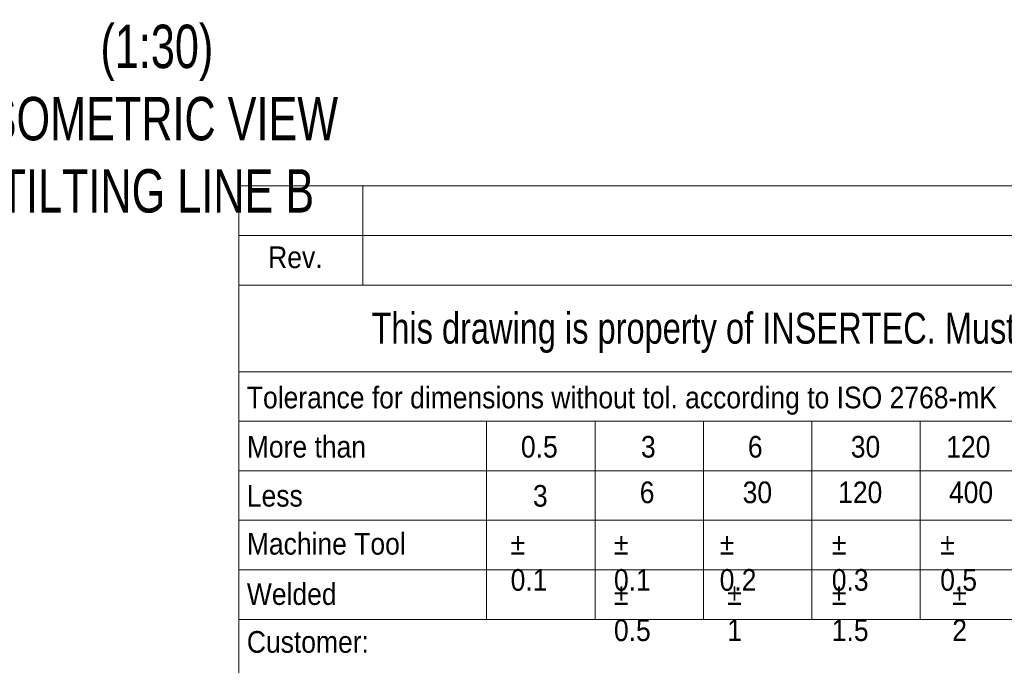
# Paper-space layout 'Hoja2' of a CAD drawing. Header units: millimetres. Extents: x 450 to 25135, y 150 to 17673.
# Tile 14 of 19: x 18999 to 21384, y 1539 to 3103. Entities that reach past the tile are written whole.
import ezdxf

# ---------------------------------------------------------------- set-up
doc = ezdxf.new("R2010")
doc.units = ezdxf.units.MM
doc.linetypes.add('SLD-Continua', pattern=[0])
doc.layers.add('COTAS', color=1, linetype='SLD-Continua')
doc.layers.add('SLD-0', color=179, linetype='SLD-Continua')
doc.styles.add('SLDTEXTSTYLE3', font='GOTHIC.TTF', dxfattribs={"width": 0.913})
doc.styles.add('SLDTEXTSTYLE4', font='ARIALN.TTF', dxfattribs={"width": 0.917722})
doc.styles.add('SLDTEXTSTYLE6', font='ARIALN.TTF', dxfattribs={"width": 0.87})

psp = doc.layouts.new('Hoja2')

# ---------------------------------------------------------------- linework, layer by layer
at = {"color": 7, "linetype": 'SLD-Continua', "lineweight": 18, "ltscale": 30}
for p, q in [((19530, 2700), (24930, 2700)), ((19530, 2700), (19530, 2580)), ((19830, 2700), (19830, 2460)), ((19530, 2580), (24930, 2580)), ((19530, 2580), (19530, 2460)), ((19530, 2460), (19530, 2250)), ((19530, 2460), (24930, 2460)), ((19530, 2250), (19530, 2130)), ((19530, 2250), (24930, 2250)), ((19530, 2130), (22230, 2130)), ((19530, 2130), (19530, 2010)), ((20130, 2130), (20130, 1650)), ((20392.5, 1650), (20392.5, 2130)), ((20655, 1650), (20655, 2130)), ((20917.5, 1650), (20917.5, 2130)), ((21180, 1650), (21180, 2130)), ((19530, 2010), (19530, 1890)), ((19530, 2010), (22230, 2010)), ((19530, 1890), (19530, 1770)), ((19530, 1890), (22230, 1890)), ((19530, 1770), (19530, 1650)), ((19530, 1770), (22230, 1770)), ((19530, 1650), (19530, 300)), ((19530, 1650), (20130, 1650)), ((20130, 1650), (20392.5, 1650)), ((20392.5, 1650), (20655, 1650)), ((20655, 1650), (20917.5, 1650)), ((20917.5, 1650), (21180, 1650)), ((21180, 1650), (21442.5, 1650))]:
    psp.add_line(p, q, dxfattribs=at)

# ---------------------------------------------------------------- texts
at = {"color": 7, "linetype": 'Continuous', "lineweight": 0, "ltscale": 30, "char_height": 52.5, "style": 'SLDTEXTSTYLE3'}
for s, insert, attachment_point in [('Rev.', (19666.763, 2553.474), 2), ('Tolerance for dimensions without tol. according to ISO 2768-mK', (19549.202, 2213.733), 1), ('More than', (19549.202, 2094.439), 1), ('0.5', (20213.141, 2094.439), 1), ('3', (20503.862, 2094.439), 1), ('6', (20762.781, 2094.439), 1), ('30', (21012.062, 2094.439), 1), ('120', (21243.324, 2094.439), 1), ('6', (20500.86, 1984.013), 1), ('30', (20750.141, 1984.013), 1), ('120', (20981.403, 1984.013), 1), ('400', (21249.812, 1984.013), 1), ('Less', (19549.202, 1975.643), 1), ('3', (20242.235, 1975.643), 1), ('Machine Tool', (19549.202, 1859.353), 1), ('%%p^J0.1', (20188.138, 1859.353), 1), ('%%p^J0.1', (20438.403, 1859.353), 1), ('%%p^J0.2', (20694.533, 1859.353), 1), ('%%p^J0.3', (20966.098, 1859.353), 1), ('%%p^J0.5', (21228.757, 1859.353), 1), ('Welded', (19549.202, 1737.459), 1), ('%%p^J0.5', (20438.403, 1737.459), 1), ('%%p^J1', (20712.774, 1737.459), 1), ('%%p^J1.5', (20966.098, 1737.459), 1), ('%%p^J2', (21257.851, 1737.459), 1), ('Customer:', (19549.202, 1621.61), 1)]:
    psp.add_mtext(s, dxfattribs=dict(at, insert=insert, attachment_point=attachment_point))
at = {"layer": 'COTAS', "ltscale": 30, "insert": (19331.263, 3090.709), "char_height": 105, "attachment_point": 2, "style": 'SLDTEXTSTYLE6'}
psp.add_mtext('(1:30)^JISOMETRIC VIEW^JTILTING LINE B', dxfattribs=at)
at = {"layer": 'SLD-0', "color": 7, "ltscale": 30, "insert": (22085.905, 2393.021), "char_height": 75, "attachment_point": 2, "style": 'SLDTEXTSTYLE4'}
psp.add_mtext('This drawing is property of INSERTEC. Must not be copier or transferred to third parties in any way without written authorization.', dxfattribs=at)

doc.saveas('drawing.dxf')
